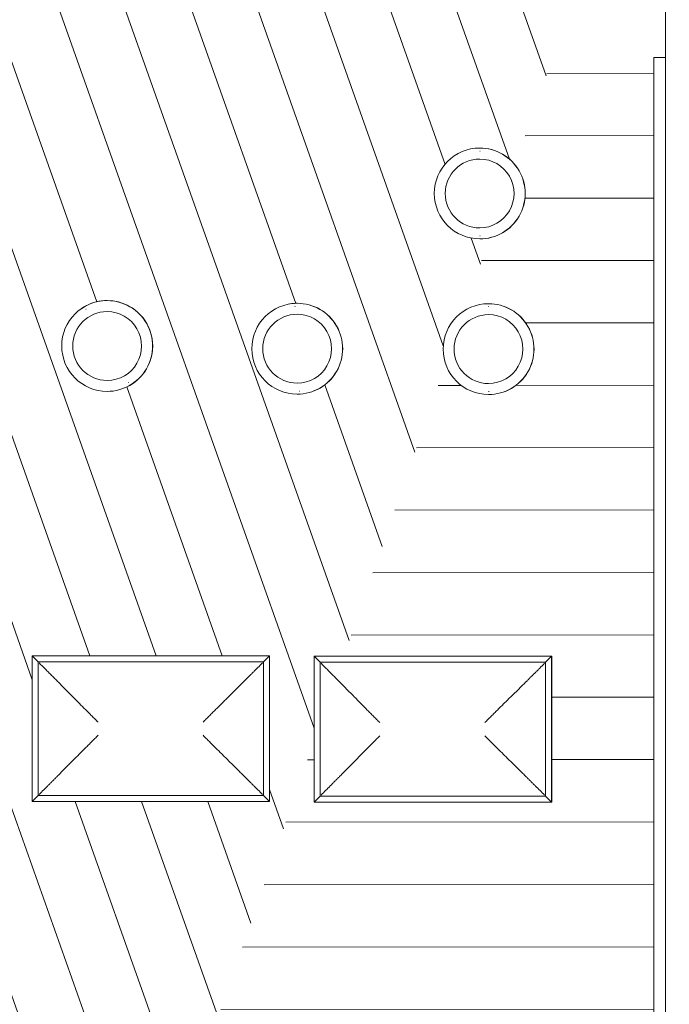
# Model space of a CAD drawing. Header units: metres. Extents: x 2 to 202, y -59 to 869.
# Tile 23 of 27: x 89.34 to 95.85, y 3.23 to 13.1. Entities that reach past the tile are written whole.
import ezdxf

# ---------------------------------------------------------------- set-up
doc = ezdxf.new("R2010")
doc.units = ezdxf.units.M
doc.header["$XCLIPFRAME"] = 2
for name, color, linetype, lineweight in [('A_Fassade', 113, 'Continuous', 5), ('A_Fenster', 45, 'Continuous', 5), ('A_Geschossdecken_Oberflächenschraffur', 7, 'Continuous', 5), ('A_Scan-Pixelbild', 213, 'Continuous', 5), ('A_Wand', 244, 'Continuous', 5)]:
    doc.layers.add(name, color=color, linetype=linetype, lineweight=lineweight)
picture_1 = doc.add_image_def('image1.pdf', size_in_pixel=(2828, 1699))

# ---------------------------------------------------------------- blocks, each defined once
blk = doc.blocks.new('Rectangular Mullion - 70mm x 280mm_2-8070029-Dach')
at = {"layer": 'A_Fassade', "color": 250, "lineweight": 9}
blk.add_line((-0.9419, 8.7378), (-0.9419, 11.2428), dxfattribs=at)
blk = doc.blocks.new('Rectangular Mullion - 70mm x 280mm_2-8070030-Dach')
at = {"layer": 'A_Fassade', "color": 250, "lineweight": 9}
blk.add_line((-0.9419, 7.2378), (-0.9419, 8.7378), dxfattribs=at)
blk = doc.blocks.new('Rectangular Mullion - 70mm x 280mm_2-8070031-Dach')
at = {"layer": 'A_Fassade', "color": 250, "lineweight": 9}
blk.add_line((-0.9419, 0.7303), (-0.9419, 3.2328), dxfattribs=at)
blk = doc.blocks.new('Rectangular Mullion - 70mm x 280mm_2-8070034-Dach')
at = {"layer": 'A_Fassade', "color": 250, "lineweight": 9}
for p, q in [((-0.9419, 12.7178), (-0.8261, 12.7178)), ((-0.9419, 11.2428), (-0.9419, 12.7178))]:
    blk.add_line(p, q, dxfattribs=at)
blk = doc.blocks.new('FE Dachkuppel rechteckig - 2320 x 1400-V25-Dach')
at = {"layer": 'A_Fenster', "color": 250, "lineweight": 9}
for p, q in [((-7.1704, 6.7236), (-7.171, 6.7235)), ((-7.171, 6.7235), (-4.7912, 6.7233)), ((-7.171, 5.2635), (-7.171, 6.7235)), ((-7.171, 6.7235), (-7.111, 6.6634)), ((-4.7906, 6.7235), (-7.1704, 6.7236)), ((-4.8513, 6.6633), (-4.7912, 6.7233)), ((-4.7912, 6.7233), (-4.7906, 6.7235)), ((-4.7912, 6.7233), (-4.7912, 5.2633)), ((-4.7906, 5.2635), (-4.7906, 6.7235)), ((-7.111, 6.6634), (-4.8513, 6.6633)), ((-7.111, 5.3234), (-7.111, 6.6634)), ((-4.8513, 6.6633), (-4.8513, 5.3233)), ((-7.111, 5.3234), (-7.171, 5.2635)), ((-4.7912, 5.2633), (-7.171, 5.2635)), ((-4.8513, 5.3233), (-7.111, 5.3234)), ((-4.8513, 5.3233), (-4.7912, 5.2633)), ((-4.7912, 5.2633), (-4.7906, 5.2635))]:
    blk.add_line(p, q, dxfattribs=at)
for points, knots in [([(-7.101, 6.6534), (-7.0798, 6.6321), (-7.048, 6.6004), (-7.0061, 6.5584), (-6.9803, 6.5324), (-6.96, 6.512), (-6.9398, 6.4917), (-6.915, 6.4668), (-6.8861, 6.4376), (-6.8487, 6.3998), (-6.8223, 6.3732), (-6.8055, 6.3561)], [-1, -1, -1, -1, -0.8, -0.7, -0.6, -0.55, -0.5, -0.4, -0.3, -0.2, 0, 0, 0, 0]), ([(-5.1596, 6.356), (-5.1424, 6.373), (-5.1155, 6.3998), (-5.0776, 6.4375), (-5.0507, 6.4642), (-5.0258, 6.4891), (-5.0029, 6.5118), (-4.9798, 6.5349), (-4.9564, 6.5583), (-4.9327, 6.5819), (-4.9012, 6.6135), (-4.8773, 6.6374), (-4.8613, 6.6533)], [0, 0, 0, 0, 0.2, 0.3, 0.4, 0.475, 0.55, 0.625, 0.7, 0.775, 0.85, 1, 1, 1, 1]), ([(-6.8055, 6.3561), (-6.7887, 6.3389), (-6.7622, 6.3123), (-6.7248, 6.2745), (-6.6862, 6.2356), (-6.6461, 6.1952), (-6.6048, 6.1538), (-6.5734, 6.1222), (-6.5417, 6.0906), (-6.5205, 6.0694), (-6.5099, 6.0587)], [-1, -1, -1, -1, -0.8, -0.7, -0.6, -0.4, -0.3, -0.2, -0.1, 0, 0, 0, 0]), ([(-5.458, 6.0586), (-5.4473, 6.0692), (-5.426, 6.0905), (-5.3944, 6.1222), (-5.3628, 6.1537), (-5.3213, 6.1951), (-5.2807, 6.2356), (-5.2417, 6.2745), (-5.2037, 6.3122), (-5.1769, 6.3389), (-5.1596, 6.356)], [0, 0, 0, 0, 0.1, 0.2, 0.3, 0.4, 0.6, 0.7, 0.8, 1, 1, 1, 1]), ([(-6.5099, 5.9267), (-6.5206, 5.9161), (-6.5418, 5.8948), (-6.5734, 5.8631), (-6.6048, 5.8317), (-6.6461, 5.7903), (-6.6862, 5.75), (-6.7248, 5.7112), (-6.7622, 5.6737), (-6.7886, 5.647), (-6.8055, 5.6301)], [0, 0, 0, 0, 0.1, 0.2, 0.3, 0.4, 0.6, 0.7, 0.8, 1, 1, 1, 1]), ([(-5.458, 5.9266), (-5.4474, 5.916), (-5.4261, 5.8947), (-5.3944, 5.8631), (-5.3628, 5.8316), (-5.3213, 5.7902), (-5.2807, 5.7499), (-5.2417, 5.7111), (-5.2037, 5.6735), (-5.1768, 5.647), (-5.1596, 5.63)], [0, 0, 0, 0, 0.1, 0.2, 0.3, 0.4, 0.6, 0.7, 0.8, 1, 1, 1, 1]), ([(-6.8055, 5.6301), (-6.8224, 5.6131), (-6.8487, 5.5865), (-6.8861, 5.5489), (-6.9126, 5.5223), (-6.9373, 5.4975), (-6.96, 5.4748), (-6.9829, 5.4517), (-7.0062, 5.4284), (-7.0297, 5.4049), (-7.0612, 5.3732), (-7.085, 5.3494), (-7.101, 5.3334)], [0, 0, 0, 0, 0.2, 0.3, 0.4, 0.475, 0.55, 0.625, 0.7, 0.775, 0.85, 1, 1, 1, 1]), ([(-5.1596, 5.63), (-5.1425, 5.6129), (-5.1155, 5.5864), (-5.0776, 5.5488), (-5.0507, 5.5222), (-5.0258, 5.4974), (-5.0029, 5.4746), (-4.9798, 5.4516), (-4.9564, 5.4283), (-4.9328, 5.4047), (-4.9011, 5.3732), (-4.8772, 5.3493), (-4.8613, 5.3333)], [0, 0, 0, 0, 0.2, 0.3, 0.4, 0.475, 0.55, 0.625, 0.7, 0.775, 0.85, 1, 1, 1, 1])]:
    blk.add_open_spline(points, degree=3, knots=knots, dxfattribs=at)
blk = doc.blocks.new('FE Dachkuppel rechteckig - 2320 x 1400-V23-Dach')
at = {"layer": 'A_Fenster', "color": 250, "lineweight": 9}
for p, q in [((-4.3427, 2.7098), (-1.9635, 2.7098)), ((-4.3427, 1.2498), (-4.3427, 2.7098)), ((-4.3427, 2.7098), (-4.2829, 2.6498)), ((-2.0236, 2.6498), (-1.9635, 2.7098)), ((-1.9635, 2.7098), (-1.9625, 2.7098)), ((-1.9635, 2.7098), (-1.9635, 1.2498)), ((-1.9625, 1.2498), (-1.9625, 2.7098)), ((-4.2829, 2.6498), (-2.0236, 2.6498)), ((-4.2829, 1.3098), (-4.2829, 2.6498)), ((-2.0236, 2.6498), (-2.0236, 1.3098)), ((-4.2829, 1.3098), (-4.3427, 1.2498)), ((-2.0236, 1.3098), (-4.2829, 1.3098)), ((-2.0236, 1.3098), (-1.9635, 1.2498)), ((-1.9635, 1.2498), (-4.3427, 1.2498)), ((-1.9635, 1.2498), (-1.9625, 1.2498))]:
    blk.add_line(p, q, dxfattribs=at)
for points, knots in [([(-4.2729, 2.6398), (-4.2517, 2.6185), (-4.2199, 2.5868), (-4.1781, 2.5448), (-4.1524, 2.5189), (-4.1321, 2.4985), (-4.112, 2.4782), (-4.0873, 2.4533), (-4.0586, 2.4242), (-4.0214, 2.3865), (-3.9952, 2.3599), (-3.9785, 2.3428)], [-1, -1, -1, -1, -0.8, -0.7, -0.6, -0.55, -0.5, -0.4, -0.3, -0.2, 0, 0, 0, 0]), ([(-2.333, 2.3428), (-2.3156, 2.3598), (-2.2886, 2.3865), (-2.2505, 2.4242), (-2.2235, 2.4509), (-2.1984, 2.4757), (-2.1755, 2.4984), (-2.1523, 2.5215), (-2.1288, 2.5448), (-2.1051, 2.5684), (-2.0735, 2.6), (-2.0496, 2.6239), (-2.0336, 2.6398)], [0, 0, 0, 0, 0.2, 0.3, 0.4, 0.475, 0.55, 0.625, 0.7, 0.775, 0.85, 1, 1, 1, 1]), ([(-3.9785, 2.3428), (-3.9619, 2.3257), (-3.9356, 2.2991), (-3.8985, 2.2615), (-3.8601, 2.2227), (-3.8201, 2.1823), (-3.7789, 2.1409), (-3.7476, 2.1094), (-3.716, 2.0778), (-3.6948, 2.0565), (-3.6841, 2.0458)], [-1, -1, -1, -1, -0.8, -0.7, -0.6, -0.4, -0.3, -0.2, -0.1, 0, 0, 0, 0]), ([(-2.6325, 2.0458), (-2.6218, 2.0564), (-2.6005, 2.0777), (-2.5689, 2.1094), (-2.5373, 2.1409), (-2.4956, 2.1823), (-2.4549, 2.2227), (-2.4156, 2.2615), (-2.3775, 2.2991), (-2.3505, 2.3258), (-2.333, 2.3428)], [0, 0, 0, 0, 0.1, 0.2, 0.3, 0.4, 0.6, 0.7, 0.8, 1, 1, 1, 1]), ([(-3.6841, 1.9138), (-3.6948, 1.9032), (-3.7161, 1.882), (-3.7476, 1.8502), (-3.7789, 1.8188), (-3.8201, 1.7774), (-3.8601, 1.737), (-3.8985, 1.6982), (-3.9356, 1.6605), (-3.9618, 1.6338), (-3.9785, 1.6168)], [0, 0, 0, 0, 0.1, 0.2, 0.3, 0.4, 0.6, 0.7, 0.8, 1, 1, 1, 1]), ([(-2.6325, 1.9138), (-2.6219, 1.9031), (-2.6006, 1.8819), (-2.5688, 1.8503), (-2.5373, 1.8188), (-2.4956, 1.7774), (-2.4549, 1.737), (-2.4156, 1.6982), (-2.3775, 1.6605), (-2.3504, 1.6339), (-2.333, 1.6168)], [0, 0, 0, 0, 0.1, 0.2, 0.3, 0.4, 0.6, 0.7, 0.8, 1, 1, 1, 1]), ([(-3.9785, 1.6168), (-3.9953, 1.5998), (-4.0214, 1.5731), (-4.0586, 1.5355), (-4.0849, 1.5088), (-4.1095, 1.484), (-4.1321, 1.4612), (-4.1549, 1.4382), (-4.1781, 1.4148), (-4.2016, 1.3913), (-4.233, 1.3596), (-4.2569, 1.3358), (-4.2729, 1.3198)], [0, 0, 0, 0, 0.2, 0.3, 0.4, 0.475, 0.55, 0.625, 0.7, 0.775, 0.85, 1, 1, 1, 1]), ([(-2.333, 1.6168), (-2.3157, 1.5997), (-2.2886, 1.5731), (-2.2505, 1.5355), (-2.2235, 1.5088), (-2.1984, 1.484), (-2.1755, 1.4612), (-2.1523, 1.4382), (-2.1288, 1.4148), (-2.1052, 1.3912), (-2.0734, 1.3597), (-2.0495, 1.3358), (-2.0336, 1.3198)], [0, 0, 0, 0, 0.2, 0.3, 0.4, 0.475, 0.55, 0.625, 0.7, 0.775, 0.85, 1, 1, 1, 1])]:
    blk.add_open_spline(points, degree=3, knots=knots, dxfattribs=at)
blk = doc.blocks.new('FE Dachkuppel rund - Ø_850 _1000_-8070058-Dach')
at = {"layer": 'A_Fenster', "color": 250, "lineweight": 9}
for p, q in [((-2.685, 11.8098), (-2.6864, 11.8098)), ((-2.6819, 11.7798), (-2.6857, 11.7798)), ((-2.6862, 11.6998), (-2.6865, 11.6998)), ((-2.6862, 11.0098), (-2.6859, 11.0098)), ((-2.686, 10.8998), (-2.6846, 10.8998)), ((-2.6853, 10.9298), (-2.6815, 10.9298))]:
    blk.add_line(p, q, dxfattribs=at)
for centre, major_axis, start_param, end_param in [((-2.6862, 11.3548), (-0.0002, 0.455), 6.282727, 9.424319), ((-2.6862, 11.3548), (-0.0002, 0.455), 3.141134, 6.282727), ((-2.6848, 11.3548), (-0.0002, 0.455), 3.141134, 6.282727), ((-2.6863, 11.3548), (-0.0002, 0.345), 6.282727, 9.424319), ((-2.6863, 11.3548), (-0.0002, 0.345), 6.282727, 9.424319), ((-2.6863, 11.3548), (-0.0002, 0.345), 3.141134, 6.282727), ((-2.6863, 11.3548), (-0.0002, 0.345), 3.141134, 6.282727)]:
    blk.add_ellipse(centre, major_axis=major_axis, ratio=0.999673, start_param=start_param, end_param=end_param, dxfattribs=at)
blk = doc.blocks.new('FE Dachkuppel rund - Ø_850 _1080_-8070062-Dach')
at = {"layer": 'A_Fenster', "color": 250, "lineweight": 9}
for p, q in [((-6.6466, 10.2207), (-6.6481, 10.2198)), ((-6.6281, 10.1967), (-6.6323, 10.1943)), ((-6.5925, 10.1249), (-6.5929, 10.1247)), ((-6.2453, 9.5286), (-6.245, 9.5288)), ((-6.2042, 9.46), (-6.2, 9.4625)), ((-6.1897, 9.4337), (-6.1882, 9.4346))]:
    blk.add_line(p, q, dxfattribs=at)
for centre, major_axis, start_param, end_param in [((-6.4189, 9.8267), (-0.2292, 0.3931), 5.755257, 8.896849), ((-6.4174, 9.8276), (-0.2292, 0.3931), 5.755257, 6.251298), ((-6.4189, 9.8267), (-0.2292, 0.3931), 2.613664, 5.755257), ((-6.4174, 9.8276), (-0.2292, 0.3931), 3.109705, 5.755257), ((-6.4191, 9.8267), (-0.1738, 0.298), 5.755257, 8.896849), ((-6.4191, 9.8267), (-0.1738, 0.298), 5.755257, 8.896849), ((-6.4174, 9.8276), (-0.2292, 0.3931), 6.25514, 6.404258), ((-6.4191, 9.8267), (-0.1738, 0.298), 2.613664, 5.755257), ((-6.4191, 9.8267), (-0.1738, 0.298), 2.613664, 5.755257)]:
    blk.add_ellipse(centre, major_axis=major_axis, ratio=0.999474, start_param=start_param, end_param=end_param, dxfattribs=at)
blk = doc.blocks.new('FE Dachkuppel rund - Ø_850 _1080_-8070243-Dach')
at = {"layer": 'A_Fenster', "color": 250, "lineweight": 9}
for p, q in [((-4.5394, 10.2539), (-4.5406, 10.2539)), ((-4.5349, 10.2242), (-4.5384, 10.224)), ((-4.5343, 10.1441), (-4.5345, 10.144)), ((-4.4954, 9.4552), (-4.4952, 9.4552)), ((-4.4902, 9.3753), (-4.4867, 9.3755)), ((-4.4891, 9.3453), (-4.4879, 9.3454))]:
    blk.add_line(p, q, dxfattribs=at)
for centre, major_axis, start_param, end_param in [((-4.5149, 9.7996), (-0.0258, 0.4543), 6.226484, 9.368076), ((-4.5137, 9.7997), (-0.0258, 0.4543), 6.229098, 6.389408), ((-4.5149, 9.7996), (-0.0258, 0.4543), 3.084891, 6.226484), ((-4.5137, 9.7997), (-0.0258, 0.4543), 3.084891, 6.226484), ((-4.515, 9.7996), (-0.0195, 0.3444), 6.226484, 9.368076), ((-4.515, 9.7996), (-0.0195, 0.3444), 6.226484, 9.368076), ((-4.515, 9.7996), (-0.0195, 0.3444), 3.084891, 6.226484), ((-4.515, 9.7996), (-0.0195, 0.3444), 3.084891, 6.226484)]:
    blk.add_ellipse(centre, major_axis=major_axis, ratio=0.999757, start_param=start_param, end_param=end_param, dxfattribs=at)
blk = doc.blocks.new('FE Dachkuppel rund - Ø_850 _1080_-8070244-Dach')
at = {"layer": 'A_Fenster', "color": 250, "lineweight": 9}
for p, q in [((-2.5968, 10.2509), (-2.5981, 10.2509)), ((-2.5932, 10.2209), (-2.5975, 10.2209)), ((-2.5979, 10.1409), (-2.5982, 10.1409)), ((-2.5979, 9.4509), (-2.5976, 9.4509)), ((-2.5971, 9.3709), (-2.5928, 9.3709)), ((-2.5977, 9.3409), (-2.5963, 9.3409))]:
    blk.add_line(p, q, dxfattribs=at)
for centre, major_axis, start_param, end_param in [((-2.5979, 9.7959), (-0.0002, 0.455), 6.282727, 9.424319), ((-2.5979, 9.7959), (-0.0002, 0.455), 3.141134, 6.282727), ((-2.5966, 9.7959), (-0.0002, 0.455), 3.141134, 6.282727), ((-2.5981, 9.7959), (-0.0002, 0.345), 6.282727, 9.424319), ((-2.5981, 9.7959), (-0.0002, 0.345), 6.282727, 9.424319), ((-2.5981, 9.7959), (-0.0002, 0.345), 3.141134, 6.282727), ((-2.5981, 9.7959), (-0.0002, 0.345), 3.141134, 6.282727)]:
    blk.add_ellipse(centre, major_axis=major_axis, ratio=0.999673, start_param=start_param, end_param=end_param, dxfattribs=at)

msp = doc.modelspace()

# ---------------------------------------------------------------- hatches: boundary and pattern name
at = {"layer": 'A_Geschossdecken_Oberflächenschraffur'}
h = msp.add_hatch(dxfattribs=at)
h.set_pattern_fill('FP_16', color=10, style=0, pattern_type=2)
h.set_pattern_definition([(109.529, (86.3042, 2.311), (-0.589045, -0.208927), [])])
h.paths.add_polyline_path([(85.2702, -14.2858), (86.653, -10.3172), (86.653, -9.2822), (87.0137, -9.282), (87.8981, -6.7438), (86.6409, -6.7436), (86.641, -5.2838), (88.4069, -5.2836), (89.4609, -2.2586), (89.461, -1.2897), (89.7986, -1.2895), (90.6851, 1.2544), (89.4724, 1.2544), (89.4724, 2.7144), (91.1938, 2.7144), (92.2918, 5.8658), (92.2918, 6.718), (92.5888, 6.718), (93.6102, 9.6495), (93.5981, 9.6854), (93.5859, 9.7583), (93.5859, 9.8334), (93.5983, 9.9076), (93.623, 9.9792), (93.6585, 10.0447), (93.7097, 10.1087), (93.7643, 10.1578), (93.7942, 10.1773), (94.0501, 10.9118), (94.0252, 10.9058), (93.9509, 10.8998), (93.8762, 10.906), (93.8033, 10.9245), (93.7345, 10.9547), (93.6674, 10.9997), (93.6137, 11.05), (93.5688, 11.1087), (93.5338, 11.1741), (93.5099, 11.2443), (93.4977, 11.3172), (93.4978, 11.393), (93.5101, 11.4665), (93.5349, 11.5383), (93.5702, 11.6037), (93.6214, 11.6676), (93.6761, 11.7168), (93.7383, 11.7566), (93.8067, 11.786), (93.8762, 11.8036), (93.9524, 11.8098), (94.0304, 11.8028), (94.102, 11.7843), (94.1717, 11.7531), (94.2353, 11.7106), (94.2871, 11.663), (94.3042, 11.641), (95.8106, 15.9644), (85.8386, 12.4251), (85.8929, 12.4384), (85.9648, 12.4443), (86.0432, 12.4372), (86.1147, 12.4187), (86.1827, 12.3885), (86.2483, 12.3446), (86.3032, 12.2926), (86.3461, 12.2372), (86.3831, 12.167), (86.406, 12.1001), (86.4182, 12.0259), (86.4181, 11.9508), (86.4044, 11.8731), (86.3782, 11.8004), (86.3417, 11.7352), (86.2967, 11.6784), (86.2425, 11.629), (86.1791, 11.5879), (86.1111, 11.5581), (86.0384, 11.5397), (85.9633, 11.5336), (85.8887, 11.5398), (85.8158, 11.5582), (85.7446, 11.59), (85.6794, 11.6339), (85.6259, 11.6842), (85.581, 11.7429), (85.5461, 11.8082), (85.5222, 11.879), (85.5102, 11.9552), (85.5102, 12.0266), (85.5225, 12.1003), (85.5469, 12.1713), (85.5869, 12.2429), (85.6339, 12.3015), (85.684, 12.3476), (85.7484, 12.3895), (85.7817, 12.4049), (84.9589, 12.1129), (85.0228, 6.7174), (86.1848, 6.7171), (86.184, 5.2566), (85.0397, 5.2566), (85.0702, 2.7027), (86.1935, 2.7025), (86.1927, 1.242), (85.0871, 1.242), (85.1173, -1.2909), (86.1915, -1.2909), (86.1905, -2.7509), (85.1342, -2.7509), (85.1644, -5.2858), (86.1864, -5.2858), (86.1855, -6.7458), (85.1813, -6.7458), (85.2116, -9.287), (86.205, -9.2871), (86.204, -10.7471), (85.2285, -10.7471), (85.2701, -14.2808)], flags=0)
h.paths.add_polyline_path([(88.9962, -2.7456), (86.6378, -2.7455), (86.6388, -1.2855), (89.0181, -1.2856), (89.0172, -2.7456)], flags=0)
h.paths.add_polyline_path([(89.0213, 1.2254), (86.6422, 1.226), (86.643, 2.6865), (89.0221, 2.6859), (89.0224, 1.2261)], flags=0)
h.paths.add_polyline_path([(91.846, 5.2633), (89.4662, 5.2635), (89.4668, 6.7236), (91.8465, 6.7233), (91.8465, 5.2635)], flags=0)
h.paths.add_polyline_path([(89.0284, 5.2648), (86.6493, 5.2654), (86.6501, 6.7258), (89.0292, 6.7253), (89.0295, 5.2654)], flags=0)
h.paths.add_polyline_path([(92.1223, 9.3446), (92.0475, 9.3508), (91.9746, 9.3693), (91.9058, 9.3995), (91.8386, 9.4445), (91.785, 9.4949), (91.74, 9.5535), (91.7051, 9.6189), (91.6811, 9.6892), (91.669, 9.762), (91.669, 9.8372), (91.6814, 9.9113), (91.7058, 9.9824), (91.7415, 10.0485), (91.7926, 10.1123), (91.8472, 10.1615), (91.9094, 10.2013), (91.9774, 10.2307), (92.0475, 10.2484), (92.1284, 10.2543), (92.1987, 10.2484), (92.2714, 10.2299), (92.3447, 10.1968), (92.4065, 10.1554), (92.4582, 10.1078), (92.5044, 10.0485), (92.5401, 9.9824), (92.5645, 9.9113), (92.5769, 9.8372), (92.5768, 9.762), (92.5633, 9.6845), (92.5369, 9.611), (92.5031, 9.5493), (92.4532, 9.4869), (92.3991, 9.4381), (92.3366, 9.398), (92.2687, 9.3687), (92.1972, 9.3508), (92.1632, 9.348)], flags=0)
h.paths.add_polyline_path([(86.4362, 9.3482), (86.3613, 9.3545), (86.2885, 9.3729), (86.2173, 9.4047), (86.1521, 9.4486), (86.0986, 9.4989), (86.0537, 9.5576), (86.0178, 9.626), (85.9949, 9.6937), (85.9829, 9.7657), (85.9828, 9.8409), (85.9952, 9.915), (86.0196, 9.986), (86.0575, 10.0549), (86.1066, 10.1162), (86.1567, 10.1623), (86.2211, 10.2042), (86.2899, 10.2344), (86.3656, 10.2531), (86.4375, 10.259), (86.5159, 10.2519), (86.5872, 10.2334), (86.6554, 10.2032), (86.721, 10.1593), (86.7729, 10.1112), (86.8188, 10.0519), (86.8544, 9.9858), (86.8787, 9.9147), (86.8909, 9.8406), (86.8908, 9.7655), (86.877, 9.6878), (86.8509, 9.6151), (86.8169, 9.5532), (86.7695, 9.4932), (86.7151, 9.4437), (86.6518, 9.4026), (86.5838, 9.3728), (86.5111, 9.3544), (86.4448, 9.3489)], flags=0)
h.paths.add_polyline_path([(88.3188, 9.359), (88.2439, 9.3653), (88.1674, 9.3854), (88.0998, 9.4155), (88.0347, 9.4594), (87.9812, 9.5097), (87.9363, 9.5684), (87.9014, 9.6337), (87.8774, 9.7045), (87.8654, 9.7765), (87.8654, 9.8517), (87.8778, 9.9259), (87.9021, 9.9968), (87.9378, 10.0629), (87.9892, 10.127), (88.0392, 10.1731), (88.1036, 10.215), (88.1736, 10.2455), (88.2505, 10.2641), (88.3201, 10.2698), (88.3984, 10.2627), (88.4698, 10.2442), (88.5379, 10.214), (88.6035, 10.1701), (88.659, 10.1174), (88.7014, 10.0627), (88.737, 9.9966), (88.7612, 9.9256), (88.7734, 9.8514), (88.7733, 9.7763), (88.7596, 9.6986), (88.7334, 9.6259), (88.6995, 9.564), (88.6519, 9.504), (88.5975, 9.4544), (88.5344, 9.4134), (88.4663, 9.3836), (88.3936, 9.3652), (88.3819, 9.3643)], flags=0)
h.paths.add_polyline_path([(90.2184, 9.3718), (90.1435, 9.378), (90.067, 9.3981), (90.0019, 9.4267), (89.9343, 9.4721), (89.8808, 9.5225), (89.8359, 9.5811), (89.801, 9.6465), (89.777, 9.7173), (89.765, 9.7893), (89.7651, 9.8649), (89.7773, 9.9385), (89.8045, 10.0148), (89.8374, 10.0757), (89.8888, 10.1397), (89.9388, 10.1858), (90.0044, 10.2283), (90.072, 10.258), (90.1478, 10.2766), (90.2197, 10.2826), (90.298, 10.2755), (90.3694, 10.257), (90.4375, 10.2268), (90.5031, 10.1828), (90.5583, 10.1305), (90.601, 10.0755), (90.638, 10.0053), (90.6608, 9.9383), (90.673, 9.8642), (90.6729, 9.7891), (90.659, 9.7109), (90.633, 9.6386), (90.5968, 9.5739), (90.5515, 9.5167), (90.4973, 9.4673), (90.434, 9.4262), (90.3596, 9.3948), (90.2932, 9.378), (90.2376, 9.3734)], flags=0)
h = msp.add_hatch(dxfattribs=at)
h.set_pattern_fill('FP_11', color=10, style=0, pattern_type=2)
h.set_pattern_definition([(0.064, (90.5692, -3.697), (-0.000698, 0.625), [])])
h.paths.add_polyline_path([(95.8287, -23.4021), (95.8271, -20.0259), (95.8111, -20.0259), (95.8111, -19.9909), (95.6901, -19.9909), (95.6901, -19.5409), (95.8111, -19.5409), (95.8111, -16.7572), (95.6952, -16.7572), (95.6952, 12.7178), (95.8111, 12.7178), (95.8106, 15.9644), (94.3042, 11.641), (94.3363, 11.598), (94.3689, 11.5376), (94.3933, 11.4665), (94.4057, 11.3924), (94.4055, 11.316), (94.392, 11.2391), (94.3676, 11.1695), (94.3291, 11.1007), (94.2821, 11.0421), (94.227, 10.9926), (94.1645, 10.9527), (94.0967, 10.9236), (94.0501, 10.9118), (93.7942, 10.1773), (93.8265, 10.1977), (93.8946, 10.227), (93.9644, 10.2446), (94.0406, 10.2509), (94.1162, 10.2445), (94.1902, 10.2254), (94.26, 10.1942), (94.3236, 10.1517), (94.3753, 10.104), (94.4214, 10.0447), (94.4572, 9.9786), (94.4822, 9.9036), (94.4939, 9.8334), (94.4939, 9.7583), (94.4802, 9.6801), (94.4558, 9.6105), (94.4173, 9.5417), (94.3704, 9.4832), (94.3152, 9.4337), (94.2527, 9.3938), (94.185, 9.3647), (94.1134, 9.3469), (94.0391, 9.3409), (93.9644, 9.3471), (93.8916, 9.3655), (93.8228, 9.3957), (93.7556, 9.4407), (93.702, 9.4911), (93.657, 9.5497), (93.622, 9.6151), (93.6102, 9.6495), (92.5898, 6.718), (94.6721, 6.718), (94.6711, 5.258), (92.2918, 5.258), (92.2918, 5.8658), (91.1938, 2.7144), (91.8526, 2.7144), (91.8516, 1.2544), (90.6851, 1.2544), (89.7986, -1.2897), (91.8411, -1.2897), (91.841, -2.7497), (89.4609, -2.7495), (89.4609, -2.2587), (88.4069, -5.2837), (89.0211, -5.2838), (89.021, -6.7438), (87.8981, -6.7439), (87.0137, -9.2821), (89.0331, -9.2821), (89.0331, -10.7421), (86.653, -10.742), (86.653, -10.3173), (85.2702, -14.2858), (85.6814, -14.6409), (85.6814, -14.508), (86.1012, -14.508), (86.0934, -14.5018), (86.039, -14.4505), (85.9943, -14.392), (85.9595, -14.3267), (85.9358, -14.2565), (85.9237, -14.1784), (85.9237, -14.1091), (85.9361, -14.0349), (85.9605, -13.9639), (85.9962, -13.8978), (86.0472, -13.834), (86.1024, -13.7844), (86.1646, -13.7447), (86.2326, -13.7154), (86.3046, -13.6976), (86.377, -13.6916), (86.4535, -13.698), (86.5275, -13.717), (86.5951, -13.7466), (86.6621, -13.7915), (86.715, -13.8408), (86.7594, -13.8979), (86.7971, -13.9698), (86.8195, -14.0351), (86.8319, -14.1092), (86.8319, -14.1843), (86.8178, -14.2635), (86.7934, -14.3327), (86.7566, -14.3991), (86.7084, -14.4593), (86.6562, -14.508), (88.0187, -14.508), (87.9911, -14.4888), (87.9375, -14.4385), (87.8925, -14.3798), (87.8563, -14.3109), (87.8336, -14.2442), (87.8215, -14.1713), (87.8215, -14.0961), (87.8338, -14.022), (87.8595, -13.9486), (87.894, -13.8848), (87.9452, -13.8209), (87.9998, -13.7717), (88.062, -13.7319), (88.1305, -13.7025), (88.1999, -13.6849), (88.2756, -13.6787), (88.2762, -13.6787), (88.3517, -13.6851), (88.4257, -13.7042), (88.4955, -13.7354), (88.5591, -13.7779), (88.6148, -13.8307), (88.6569, -13.8848), (88.6947, -13.9568), (88.7171, -14.022), (88.7294, -14.0961), (88.7294, -14.1713), (88.7157, -14.2494), (88.6908, -14.3199), (88.6536, -14.3868), (88.6059, -14.4464), (88.5519, -14.4951), (88.5322, -14.508), (88.6714, -14.508), (88.6714, -16.103), (89.1634, -16.1061), (89.1634, -17.1386), (90.7598, -17.1386), (90.7598, -19.0255), (93.8871, -21.7251), (94.7339, -21.7254), (94.7339, -22.4568), (95.8271, -23.4007)], flags=0)
h.paths.add_polyline_path([(93.9383, -16.204), (93.8576, -16.1963), (93.7906, -16.1793), (93.7218, -16.1491), (93.6546, -16.1041), (93.601, -16.0537), (93.556, -15.9951), (93.5211, -15.9297), (93.4972, -15.8594), (93.485, -15.7808), (93.485, -15.7114), (93.4974, -15.6373), (93.5218, -15.5662), (93.5575, -15.5001), (93.6087, -15.4361), (93.6634, -15.387), (93.7256, -15.3472), (93.7936, -15.3179), (93.8634, -15.3002), (93.9397, -15.294), (94.0152, -15.3003), (94.0893, -15.3195), (94.159, -15.3507), (94.2226, -15.3932), (94.2783, -15.4459), (94.3205, -15.5001), (94.358, -15.5713), (94.3808, -15.6384), (94.393, -15.7114), (94.393, -15.7865), (94.3792, -15.8647), (94.3548, -15.9343), (94.3172, -16.0021), (94.2694, -16.0617), (94.2143, -16.1111), (94.1509, -16.1514), (94.084, -16.1802), (94.0125, -16.1979), (93.9397, -16.204)], flags=0)
h.paths.add_polyline_path([(90.1777, -14.6404), (90.1028, -14.6342), (90.03, -14.6157), (89.958, -14.5834), (89.894, -14.5405), (89.8387, -14.488), (89.7954, -14.4315), (89.759, -14.3619), (89.7365, -14.2958), (89.7244, -14.223), (89.7244, -14.1478), (89.7367, -14.0737), (89.7632, -13.9988), (89.7969, -13.9365), (89.8481, -13.8726), (89.9027, -13.8234), (89.9649, -13.7836), (90.033, -13.7543), (90.1028, -13.7366), (90.179, -13.7304), (90.2546, -13.7368), (90.3286, -13.7559), (90.3984, -13.7871), (90.462, -13.8296), (90.5137, -13.8772), (90.5598, -13.9365), (90.5973, -14.0077), (90.62, -14.0737), (90.6323, -14.1478), (90.6323, -14.223), (90.6186, -14.3011), (90.5942, -14.3707), (90.5565, -14.4385), (90.5088, -14.4981), (90.4536, -14.5476), (90.3911, -14.5875), (90.3234, -14.6166), (90.2518, -14.6343), (90.179, -14.6404)], flags=0)
h.paths.add_polyline_path([(93.9657, -14.617), (93.8909, -14.6108), (93.818, -14.5924), (93.7492, -14.5622), (93.6821, -14.5172), (93.6284, -14.4668), (93.5835, -14.4082), (93.5473, -14.3393), (93.5246, -14.2725), (93.5124, -14.1996), (93.5124, -14.1245), (93.5248, -14.0504), (93.5492, -13.9793), (93.5849, -13.9132), (93.6361, -13.8492), (93.6908, -13.8001), (93.753, -13.7602), (93.821, -13.7309), (93.8909, -13.7133), (93.9671, -13.707), (94.0427, -13.7134), (94.1167, -13.7325), (94.1864, -13.7637), (94.25, -13.8063), (94.3018, -13.8539), (94.3479, -13.9132), (94.3854, -13.9844), (94.408, -14.0504), (94.4204, -14.1247), (94.4204, -14.1997), (94.4067, -14.2778), (94.3823, -14.3474), (94.3446, -14.4151), (94.2968, -14.4747), (94.2417, -14.5242), (94.1784, -14.5645), (94.1114, -14.5932), (94.0399, -14.611), (93.9671, -14.617)], flags=0)
h.paths.add_polyline_path([(92.0678, -14.6069), (91.993, -14.6007), (91.9201, -14.5823), (91.8513, -14.5521), (91.7842, -14.507), (91.7305, -14.4567), (91.6856, -14.398), (91.6494, -14.3291), (91.6267, -14.2624), (91.6145, -14.1895), (91.6145, -14.1143), (91.6269, -14.0402), (91.6516, -13.9686), (91.687, -13.9031), (91.7382, -13.8391), (91.7929, -13.7899), (91.8551, -13.7501), (91.9233, -13.7208), (91.993, -13.7031), (92.0692, -13.6969), (92.1448, -13.7033), (92.2188, -13.7224), (92.2885, -13.7536), (92.3521, -13.7961), (92.4042, -13.8442), (92.45, -13.9031), (92.4875, -13.9743), (92.5101, -14.0402), (92.5225, -14.1143), (92.5225, -14.1895), (92.5088, -14.2677), (92.4844, -14.3373), (92.4467, -14.405), (92.399, -14.4646), (92.3447, -14.5135), (92.2813, -14.554), (92.2135, -14.5831), (92.142, -14.6009), (92.0692, -14.6069)], flags=0)
h.paths.add_polyline_path([(92.3129, -10.7454), (92.3123, -10.7448), (92.3124, -9.2851), (94.6927, -9.2853), (94.6919, -10.7452), (92.3423, -10.7454)], flags=0)
h.paths.add_polyline_path([(89.4882, -10.7374), (89.4876, -10.7368), (89.4877, -9.2771), (91.868, -9.2773), (91.8672, -10.7372), (89.5108, -10.7374)], flags=0)
h.paths.add_polyline_path([(92.3019, -6.7527), (92.3013, -6.7521), (92.3014, -5.2923), (94.6818, -5.2926), (94.681, -6.7525), (92.3289, -6.7527)], flags=0)
h.paths.add_polyline_path([(89.4899, -6.7442), (89.4892, -6.7436), (89.4894, -5.2839), (91.8697, -5.2841), (91.8689, -6.744), (89.5224, -6.7442)], flags=0)
h.paths.add_polyline_path([(92.2966, -2.7533), (92.296, -2.7527), (92.2961, -1.293), (94.6765, -1.2932), (94.6757, -2.7531), (92.3232, -2.7533)], flags=0)
h.paths.add_polyline_path([(94.6737, 1.2498), (92.2945, 1.2498), (92.2945, 2.7098), (94.6747, 2.7098), (94.6747, 1.2498)], flags=0)

# ---------------------------------------------------------------- linework, layer by layer
at = {"layer": 'A_Wand', "color": 250, "lineweight": 9}
msp.add_line((95.8111, -20.0259), (95.8111, 15.9944), dxfattribs=at)

# ---------------------------------------------------------------- block references
at = {"layer": 'A_Fassade', "color": 250, "lineweight": 9}
for name, p in [('Rectangular Mullion - 70mm x 280mm_2-8070034-Dach', (96.6372, 0)), ('Rectangular Mullion - 70mm x 280mm_2-8070029-Dach', (96.6372, 0)), ('Rectangular Mullion - 70mm x 280mm_2-8070030-Dach', (96.6372, 0)), ('Rectangular Mullion - 70mm x 280mm_2-8070029-Dach', (96.6372, -4.005)), ('Rectangular Mullion - 70mm x 280mm_2-8070030-Dach', (96.6372, -4.005)), ('Rectangular Mullion - 70mm x 280mm_2-8070031-Dach', (96.6372, 0))]:
    msp.add_blockref(name, p, dxfattribs=at)
at = {"layer": 'A_Fenster', "color": 250, "lineweight": 9}
for name, p in [('FE Dachkuppel rund - Ø_850 _1000_-8070058-Dach', (96.6372, 0)), ('FE Dachkuppel rund - Ø_850 _1080_-8070062-Dach', (96.6372, 0)), ('FE Dachkuppel rund - Ø_850 _1080_-8070243-Dach', (96.6372, 0)), ('FE Dachkuppel rund - Ø_850 _1080_-8070244-Dach', (96.6372, 0)), ('FE Dachkuppel rechteckig - 2320 x 1400-V25-Dach', (96.6372, 0)), ('FE Dachkuppel rechteckig - 2320 x 1400-V23-Dach', (96.6346, 4.0082))]:
    msp.add_blockref(name, p, dxfattribs=at)

# ---------------------------------------------------------------- pictures from other files: only their frames are drawn
at = {"layer": 'A_Scan-Pixelbild'}
image = msp.add_image(picture_1, insert=(-46.1622, -83.4089), size_in_units=(250.928, 150.8032), rotation=3.025165, dxfattribs=at)
image.set_boundary_path([(733.7744, 1463.9328), (788.17, 435.003), (2002.32, 499.1468), (1947.9243, 1528.0767), (733.7744, 1463.9328)])
image.dxf.flags = 15

doc.saveas('drawing.dxf')
